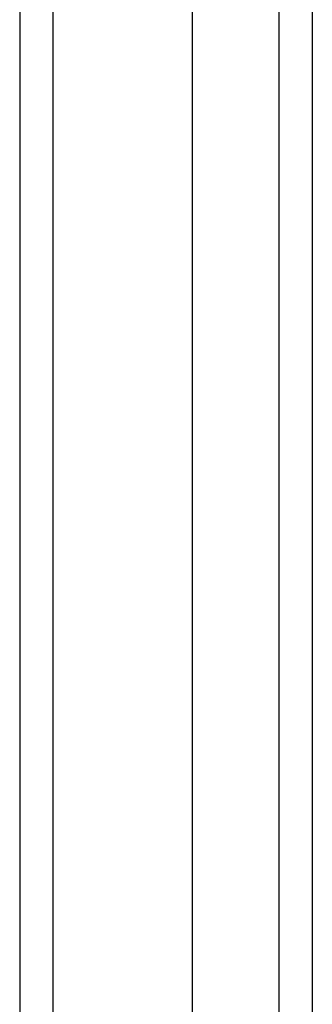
# Model space of a CAD drawing. Header units: inches. Extents: x 20 to 233, y 20 to 138.
# Tile 8 of 109: x 104.158 to 105.024, y 59.724 to 62.642. Entities that reach past the tile are written whole.
import ezdxf

# ---------------------------------------------------------------- set-up
doc = ezdxf.new("R2010")
doc.units = ezdxf.units.IN
doc.header["$MEASUREMENT"] = 0
doc.layers.add('Visible Edges(ANSI)', color=7, linetype='Continuous', lineweight=25)
doc.layers.add('Visible Tangent Edges(ANSI)', color=7, linetype='Continuous', lineweight=25)

msp = doc.modelspace()

# ---------------------------------------------------------------- linework, layer by layer
at = {"layer": 'Visible Edges(ANSI)'}
for p, q in [((104.158, 104.7073), (104.158, 56.9053)), ((104.6698, 57.5149), (104.6698, 104.0976)), ((105.0241, 103.9091), (105.0241, 57.7034))]:
    msp.add_line(p, q, dxfattribs=at)
at = {"layer": 'Visible Tangent Edges(ANSI)'}
for p, q in [((104.257, 56.9053), (104.257, 104.7073)), ((104.9251, 104.0391), (104.9251, 57.5734))]:
    msp.add_line(p, q, dxfattribs=at)

doc.saveas('drawing.dxf')
